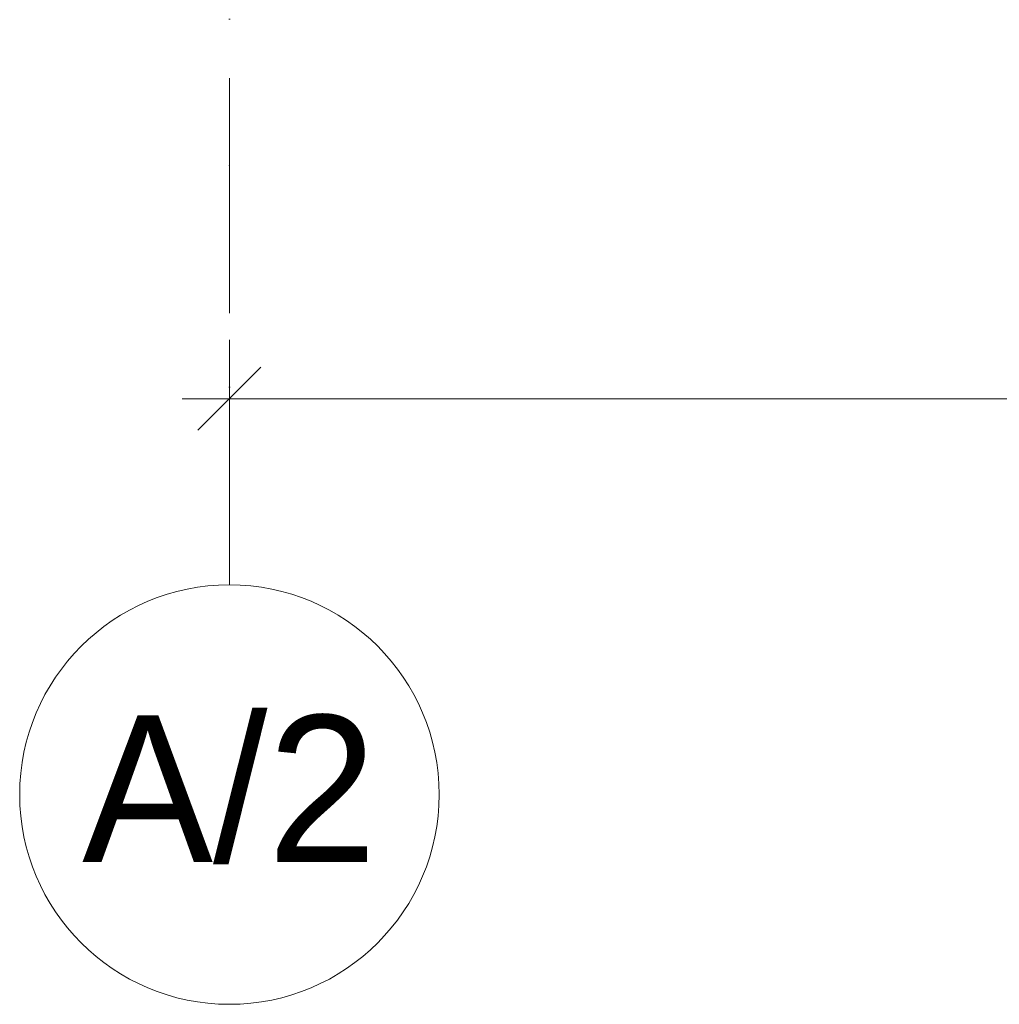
# Model space of a CAD drawing. Header units: millimetres. Extents: x -7244281 to -6598479, y 5719953 to 5938280.
# Tile 21 of 73: x -6716981 to -6714646, y 5720991 to 5723338. Entities that reach past the tile are written whole.
import ezdxf
from ezdxf.enums import TextEntityAlignment as Align

# ---------------------------------------------------------------- set-up
doc = ezdxf.new("R2010")
doc.units = ezdxf.units.MM
doc.header["$MEASUREMENT"] = 0
doc.linetypes.add('Штрихпунктирная', pattern=[670.277762, 352.777767, -176.388884, 0, -141.111112])
doc.layers.add('АР-Чертеж-Оси_Осевые размеры.АР', color=7, linetype='Continuous')
doc.layers.add('АР-Чертеж-Размеры.АР', color=7, linetype='Continuous')
doc.layers.add('АР-Чертеж-Оси_Осевые размеры.АР_Ном._пера__120', color=7, linetype='Continuous', lineweight=0)
doc.layers.add('АР-Чертеж-Размеры.АР_Ном._пера__1', color=7, linetype='Continuous', lineweight=0)
doc.styles.add('РЎР“Р•РќР•Р\xa0Р\x98Р\xa0_РЎРўР\x98Р›Р¬_1', font='GOTHIC.TTF')
doc.styles.add('РЎР“Р•РќР•Р\xa0Р\x98Р\xa0_РЎРўР\x98Р›Р¬_2', font='GOST_Common.ttf')
doc.dimstyles.new('СГЕНЕРИР_СТИЛЬ__1', dxfattribs={"dimtxt": 300, "dimasz": 142.5, "dimexe": 0.18, "dimexo": 0.0625, "dimgap": 0, "dimtad": 1, "dimtih": 1, "dimtoh": 1, "dimlfac": 0.001, "dimzin": 0, "dimdsep": 46, "dimtxsty": 'РЎР“Р•РќР•Р\xa0Р\x98Р\xa0_РЎРўР\x98Р›Р¬_2', "dimblk": 'ARROWHEAD_6', "dimblk1": 'ARROWHEAD_6', "dimblk2": 'ARROWHEAD_6', "dimcen": 0.09, "dimclrd": 7, "dimclre": 7, "dimclrt": 7, "dimadec": 0, "dimazin": 0, "dimtfac": 1, "dimtdec": 4, "dimtmove": 0, "dimatfit": 3, "dimfxl": 1, "dimtolj": 1, "dimtzin": 0, "dimarcsym": 0})

# ---------------------------------------------------------------- blocks, each defined once
blk = doc.blocks.new('Стандартный Маркер Сетки[7]_3', base_point=(-6716481.5, 5727550))
at = {"layer": 'АР-Чертеж-Оси_Осевые размеры.АР_Ном._пера__120', "color": 7, "linetype": 'Штрихпунктирная', "lineweight": 0}
for p, q in [((-6716481.5, 5726550), (-6716481.5, 5722990.8)), ((-6716481.5, 5722990.8), (-6716481.5, 5721990.8))]:
    blk.add_line(p, q, dxfattribs=at)
at = {"layer": 'АР-Чертеж-Оси_Осевые размеры.АР_Ном._пера__120', "color": 7, "linetype": 'Continuous', "lineweight": 0}
blk.add_circle((-6716481.5, 5721490.8), 500, dxfattribs=at)
at = {"layer": 'АР-Чертеж-Оси_Осевые размеры.АР_Ном._пера__120', "color": 7, "linetype": 'Штрихпунктирная', "lineweight": 0}
blk.add_point((-6716481.5, 5722990.8), dxfattribs=at)
blk.add_point((-6716481.5, 5722990.8), dxfattribs=at)
at = {"layer": 'АР-Чертеж-Оси_Осевые размеры.АР_Ном._пера__120', "color": 7, "lineweight": 0, "style": 'РЎР“Р•РќР•Р\xa0Р\x98Р\xa0_РЎРўР\x98Р›Р¬_1'}
blk.add_attdef('AC_MarkerText_1', text='', height=350, rotation=360, dxfattribs=at).set_placement((-6716481.5, 5721679.7), align=Align.TOP_CENTER)
blk = doc.blocks.new('Стандартный Маркер Сетки[10]_3', base_point=(-6716481.5, 5727550))
at = {"layer": 'АР-Чертеж-Оси_Осевые размеры.АР_Ном._пера__120', "color": 7, "linetype": 'Штрихпунктирная', "lineweight": 0}
for p, q in [((-6716481.5, 5726550), (-6716481.5, 5722990.8)), ((-6716481.5, 5722990.8), (-6716481.5, 5721990.8))]:
    blk.add_line(p, q, dxfattribs=at)
at = {"layer": 'АР-Чертеж-Оси_Осевые размеры.АР_Ном._пера__120', "color": 7, "linetype": 'Continuous', "lineweight": 0}
blk.add_circle((-6716481.5, 5721490.8), 500, dxfattribs=at)
at = {"layer": 'АР-Чертеж-Оси_Осевые размеры.АР_Ном._пера__120', "color": 7, "linetype": 'Штрихпунктирная', "lineweight": 0}
blk.add_point((-6716481.5, 5722990.8), dxfattribs=at)
blk.add_point((-6716481.5, 5722990.8), dxfattribs=at)
at = {"layer": 'АР-Чертеж-Оси_Осевые размеры.АР_Ном._пера__120', "color": 7, "lineweight": 0, "style": 'РЎР“Р•РќР•Р\xa0Р\x98Р\xa0_РЎРўР\x98Р›Р¬_1'}
blk.add_attdef('AC_MarkerText_1', text='', height=350, rotation=360, dxfattribs=at).set_placement((-6716481.5, 5721679.7), align=Align.TOP_CENTER)
blk = doc.blocks.new('Стандартный Маркер Сетки[11]_3', base_point=(-6716481.5, 5727550))
at = {"layer": 'АР-Чертеж-Оси_Осевые размеры.АР_Ном._пера__120', "color": 7, "linetype": 'Штрихпунктирная', "lineweight": 0}
for p, q in [((-6716481.5, 5726550), (-6716481.5, 5722990.8)), ((-6716481.5, 5722990.8), (-6716481.5, 5721990.8))]:
    blk.add_line(p, q, dxfattribs=at)
at = {"layer": 'АР-Чертеж-Оси_Осевые размеры.АР_Ном._пера__120', "color": 7, "linetype": 'Continuous', "lineweight": 0}
blk.add_circle((-6716481.5, 5721490.8), 500, dxfattribs=at)
at = {"layer": 'АР-Чертеж-Оси_Осевые размеры.АР_Ном._пера__120', "color": 7, "linetype": 'Штрихпунктирная', "lineweight": 0}
blk.add_point((-6716481.5, 5722990.8), dxfattribs=at)
blk.add_point((-6716481.5, 5722990.8), dxfattribs=at)
at = {"layer": 'АР-Чертеж-Оси_Осевые размеры.АР_Ном._пера__120', "color": 7, "lineweight": 0, "style": 'РЎР“Р•РќР•Р\xa0Р\x98Р\xa0_РЎРўР\x98Р›Р¬_1'}
blk.add_attdef('AC_MarkerText_1', text='', height=350, rotation=360, dxfattribs=at).set_placement((-6716481.5, 5721679.7), align=Align.TOP_CENTER)
blk = doc.blocks.new('Стандартный Маркер Сетки[12]_3', base_point=(-6716481.5, 5727550))
at = {"layer": 'АР-Чертеж-Оси_Осевые размеры.АР_Ном._пера__120', "color": 7, "linetype": 'Штрихпунктирная', "lineweight": 0}
for p, q in [((-6716481.5, 5726550), (-6716481.5, 5722990.8)), ((-6716481.5, 5722990.8), (-6716481.5, 5721990.8))]:
    blk.add_line(p, q, dxfattribs=at)
at = {"layer": 'АР-Чертеж-Оси_Осевые размеры.АР_Ном._пера__120', "color": 7, "linetype": 'Continuous', "lineweight": 0}
blk.add_circle((-6716481.5, 5721490.8), 500, dxfattribs=at)
at = {"layer": 'АР-Чертеж-Оси_Осевые размеры.АР_Ном._пера__120', "color": 7, "linetype": 'Штрихпунктирная', "lineweight": 0}
blk.add_point((-6716481.5, 5722990.8), dxfattribs=at)
blk.add_point((-6716481.5, 5722990.8), dxfattribs=at)
at = {"layer": 'АР-Чертеж-Оси_Осевые размеры.АР_Ном._пера__120', "color": 7, "lineweight": 0, "style": 'РЎР“Р•РќР•Р\xa0Р\x98Р\xa0_РЎРўР\x98Р›Р¬_1'}
blk.add_attdef('AC_MarkerText_1', text='', height=350, rotation=360, dxfattribs=at).set_placement((-6716481.5, 5721679.7), align=Align.TOP_CENTER)
blk = doc.blocks.new('*D129', base_point=(-6165324.7, 5728550))
at = {"layer": 'АР-Чертеж-Размеры.АР_Ном._пера__1', "color": 7, "linetype": 'Continuous', "lineweight": 0, "transparency": 16777216}
for p, q in [((-6716481.5, 5722293.7), (-6716481.5, 5722574.9)), ((-6709046.5, 5722293.7), (-6709046.5, 5722574.9)), ((-6716406.5, 5722509.3), (-6716556.5, 5722359.3)), ((-6708971.5, 5722509.3), (-6709121.5, 5722359.3)), ((-6716594, 5722434.3), (-6716481.5, 5722434.3)), ((-6716481.5, 5722434.3), (-6709046.5, 5722434.3))]:
    blk.add_line(p, q, dxfattribs=at)
at = {"layer": 'АР-Чертеж-Размеры.АР_Ном._пера__1', "color": 7, "lineweight": 0, "transparency": 16777216, "insert": (-6713165.5, 5722494.3), "char_height": 300, "attachment_point": 7, "style": 'РЎР“Р•РќР•Р\xa0Р\x98Р\xa0_РЎРўР\x98Р›Р¬_2'}
blk.add_mtext('\\A1;{\\pql;\\fGOST Common|b0|i0|c204|p0;\\W1.000000;7,44}', dxfattribs=at)
blk = doc.blocks.new('ARROWHEAD_6')
at = {"color": 0, "linetype": 'Continuous', "lineweight": 0}
for p, q in [((-0.5, -0.5), (0.5, 0.5)), ((0, 0), (-1, 0))]:
    blk.add_line(p, q, dxfattribs=at)

msp = doc.modelspace()

# ---------------------------------------------------------------- block references
at = {"layer": 'АР-Чертеж-Оси_Осевые размеры.АР', "color": 8, "linetype": 'Continuous', "lineweight": 15}
for name in ['Стандартный Маркер Сетки[7]_3', 'Стандартный Маркер Сетки[10]_3', 'Стандартный Маркер Сетки[11]_3', 'Стандартный Маркер Сетки[12]_3']:
    msp.add_blockref(name, (-6716481.457, 5727549.967), dxfattribs=at).add_auto_attribs({'AC_MarkerText_1': 'А/2'})

# ---------------------------------------------------------------- dimensions: what is measured, and where the dimension line sits
at = {"layer": 'АР-Чертеж-Размеры.АР', "color": 7, "linetype": 'Continuous', "lineweight": 0}
dim = msp.add_linear_dim(base=(-6709046.457312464, 5722434.310680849), p1=(-6716481.457312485, 5722434.310680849), p2=(-6709046.457312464, 5722434.310680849), dimstyle='СГЕНЕРИР_СТИЛЬ__1', dxfattribs=at)
dim.commit()
dim.dimension.update_dxf_attribs({"geometry": '*D129', "text_midpoint": (-6712777.076295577, 5722644.310683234), "dimtype": 160})

doc.saveas('drawing.dxf')
